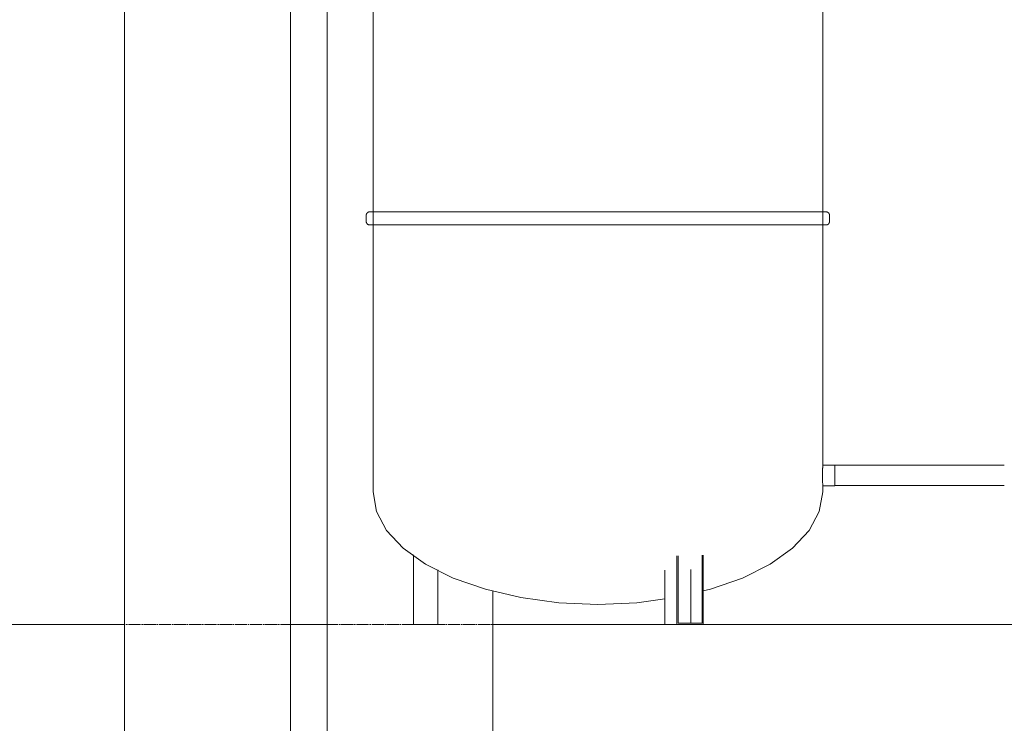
# Model space of a CAD drawing. Header units: metres. Extents: x -54598 to 1827199, y -329446 to -256744.
# Tile 184 of 256: x 140821 to 147301, y -307111 to -302481. Entities that reach past the tile are written whole.
import ezdxf

# ---------------------------------------------------------------- set-up
doc = ezdxf.new("R2010")
doc.units = ezdxf.units.M
doc.linetypes.add('ADSK_Линия сетки', pattern=[25, 20, -2.5, 0, -2.5])
for name, color, linetype, lineweight in [('A-FLOR-LEVL', 51, 'Continuous', 9), ('A-WALL', 113, 'Continuous', 20), ('M-EQPM', 7, 'Continuous', 20), ('P-PIPE', 7, 'Continuous', 20)]:
    doc.layers.add(name, color=color, linetype=linetype, lineweight=lineweight)
doc.styles.add('ISO_1.0', font='isocpeur.ttf')

# ---------------------------------------------------------------- blocks, each defined once
blk = doc.blocks.new('Reflex_N - Reflex N1000 grey-542169-Разрез 5')
at = {"layer": 'M-EQPM', "color": 5}
for p, q in [((-2179.6, 2228), (-2179.6, 218)), ((-1439.6, 261.8), (-1439.6, 2228)), ((-2190.6, 673.4), (-2190.6, 662.6)), ((-1428.6, 662.6), (-1428.6, 673.4)), ((-1419.6, 261.8), (-1439.6, 261.8)), ((-1419.6, 261.8), (-1419.6, 228.1)), ((-1439.6, 218), (-1439.6, 228.1)), ((-1439.6, 228.1), (-1419.6, 228.1)), ((-2113.2, 0), (-2113.2, 114.3)), ((-1637.9, 113.8), (-1637.9, 2)), ((-1636.2, 0), (-1636.2, 113.8)), ((-1679.5, 0), (-1679.5, 112.9)), ((-1677.8, 2), (-1677.8, 112.8)), ((-2073.2, 89.7), (-2073.2, 0)), ((-1699.5, 0), (-1699.5, 89.2)), ((-1656.9, 90.4), (-1656.9, 2)), ((-2073.2, 0), (-2113.2, 0)), ((-1679.5, 0), (-1699.5, 0)), ((-1636.2, 0), (-1679.5, 0)), ((-1637.9, 2), (-1677.8, 2))]:
    blk.add_line(p, q, dxfattribs=at)
at = {"layer": 'M-EQPM', "color": 5, "flags": 128}
for points in [[(-2190.6, 673.4), (-2190.6, 673.6), (-2190.6, 673.8), (-2190.6, 674), (-2190.6, 674.2), (-2190.5, 674.4), (-2190.5, 674.7), (-2190.4, 674.9), (-2190.4, 675.1), (-2190.3, 675.3), (-2190.2, 675.5), (-2190.1, 675.7), (-2190, 675.9), (-2189.9, 676), (-2189.8, 676.2), (-2189.7, 676.4), (-2189.6, 676.6), (-2189.4, 676.8), (-2189.3, 676.9), (-2189.2, 677.1), (-2189, 677.2), (-2188.9, 677.4), (-2188.7, 677.5), (-2188.5, 677.7), (-2188.3, 677.8), (-2188.2, 677.9), (-2188, 678), (-2187.8, 678.1), (-2187.6, 678.2), (-2187.4, 678.3), (-2187.2, 678.4), (-2187, 678.5), (-2186.8, 678.5), (-2186.6, 678.6), (-2186.4, 678.6), (-2186.2, 678.7), (-2186, 678.7), (-2185.8, 678.7), (-2185.5, 678.7), (-2185.3, 678.7), (-2185.3, 678.7)], [(-2185.3, 678.7), (-2185, 678.7), (-2184.1, 678.7), (-2182.6, 678.7), (-2180.5, 678.7), (-2179.6, 678.7)], [(-1434, 678.7), (-1434.3, 678.7), (-1435.2, 678.7), (-1436.7, 678.7), (-1438.8, 678.7), (-1441.5, 678.7), (-1444.8, 678.7), (-1448.6, 678.7), (-1453.1, 678.7), (-1458.1, 678.7), (-1463.7, 678.7), (-1469.8, 678.7), (-1476.5, 678.7), (-1483.7, 678.7), (-1491.4, 678.7), (-1499.6, 678.7), (-1508.4, 678.7), (-1517.6, 678.7), (-1527.2, 678.7), (-1537.4, 678.7), (-1547.9, 678.7), (-1558.9, 678.7), (-1570.3, 678.7), (-1582.1, 678.7), (-1594.2, 678.7), (-1606.7, 678.7), (-1619.5, 678.7), (-1632.6, 678.7), (-1646, 678.7), (-1659.6, 678.7), (-1673.5, 678.7), (-1687.6, 678.7), (-1701.9, 678.7), (-1716.4, 678.7), (-1731, 678.7), (-1745.8, 678.7), (-1760.7, 678.7), (-1775.6, 678.7), (-1790.6, 678.7), (-1805.6, 678.7), (-1820.6, 678.7), (-1835.6, 678.7), (-1850.6, 678.7), (-1865.5, 678.7), (-1880.3, 678.7), (-1895, 678.7), (-1909.5, 678.7), (-1923.9, 678.7), (-1938.2, 678.7), (-1952.2, 678.7), (-1966, 678.7), (-1979.5, 678.7), (-1992.8, 678.7), (-2005.7, 678.7), (-2018.4, 678.7), (-2030.7, 678.7), (-2042.7, 678.7), (-2054.3, 678.7), (-2065.5, 678.7), (-2076.3, 678.7), (-2086.6, 678.7), (-2096.5, 678.7), (-2106, 678.7), (-2115, 678.7), (-2123.5, 678.7), (-2131.5, 678.7), (-2139, 678.7), (-2146, 678.7), (-2152.4, 678.7), (-2158.2, 678.7), (-2163.6, 678.7), (-2168.3, 678.7), (-2172.5, 678.7), (-2176.1, 678.7), (-2179.1, 678.7), (-2181.5, 678.7), (-2183.3, 678.7), (-2184.6, 678.7), (-2185.2, 678.7), (-2185.3, 678.7)], [(-1439.3, 678.7), (-1437.8, 678.7), (-1436, 678.7), (-1434.7, 678.7), (-1434.1, 678.7), (-1434, 678.7)], [(-1434, 678.7), (-1433.8, 678.7), (-1433.6, 678.7), (-1433.4, 678.7), (-1433.2, 678.7), (-1432.9, 678.6), (-1432.7, 678.6), (-1432.5, 678.5), (-1432.3, 678.5), (-1432.1, 678.4), (-1431.9, 678.3), (-1431.7, 678.2), (-1431.5, 678.1), (-1431.3, 678), (-1431.2, 677.9), (-1431, 677.8), (-1430.8, 677.7), (-1430.6, 677.6), (-1430.5, 677.4), (-1430.3, 677.3), (-1430.2, 677.1), (-1430, 677), (-1429.9, 676.8), (-1429.7, 676.6), (-1429.6, 676.5), (-1429.5, 676.3), (-1429.4, 676.1), (-1429.3, 675.9), (-1429.2, 675.7), (-1429.1, 675.5), (-1429, 675.3), (-1428.9, 675.1), (-1428.9, 674.9), (-1428.8, 674.7), (-1428.8, 674.5), (-1428.7, 674.3), (-1428.7, 674.1), (-1428.7, 673.9), (-1428.6, 673.6), (-1428.6, 673.4), (-1428.6, 673.4)], [(-2185.3, 657.3), (-2185.5, 657.3), (-2185.7, 657.3), (-2185.9, 657.3), (-2186.1, 657.3), (-2186.3, 657.4), (-2186.5, 657.4), (-2186.8, 657.5), (-2187, 657.5), (-2187.2, 657.6), (-2187.4, 657.7), (-2187.6, 657.8), (-2187.7, 657.9), (-2187.9, 658), (-2188.1, 658.1), (-2188.3, 658.2), (-2188.5, 658.3), (-2188.6, 658.4), (-2188.8, 658.6), (-2189, 658.7), (-2189.1, 658.9), (-2189.3, 659), (-2189.4, 659.2), (-2189.5, 659.4), (-2189.7, 659.5), (-2189.8, 659.7), (-2189.9, 659.9), (-2190, 660.1), (-2190.1, 660.3), (-2190.2, 660.5), (-2190.3, 660.7), (-2190.3, 660.9), (-2190.4, 661.1), (-2190.5, 661.3), (-2190.5, 661.5), (-2190.6, 661.7), (-2190.6, 661.9), (-2190.6, 662.1), (-2190.6, 662.4), (-2190.6, 662.6), (-2190.6, 662.6)], [(-2179.6, 657.3), (-2181.5, 657.3), (-2183.3, 657.3), (-2184.6, 657.3), (-2185.2, 657.3), (-2185.3, 657.3)], [(-2185.3, 657.3), (-2185, 657.3), (-2184.1, 657.3), (-2182.6, 657.3), (-2180.5, 657.3), (-2177.8, 657.3), (-2174.5, 657.3), (-2170.6, 657.3), (-2166.2, 657.3), (-2161.2, 657.3), (-2155.6, 657.3), (-2149.5, 657.3), (-2142.8, 657.3), (-2135.6, 657.3), (-2127.9, 657.3), (-2119.7, 657.3), (-2110.9, 657.3), (-2101.7, 657.3), (-2092, 657.3), (-2081.9, 657.3), (-2071.3, 657.3), (-2060.4, 657.3), (-2049, 657.3), (-2037.2, 657.3), (-2025.1, 657.3), (-2012.6, 657.3), (-1999.8, 657.3), (-1986.7, 657.3), (-1973.3, 657.3), (-1959.6, 657.3), (-1945.8, 657.3), (-1931.6, 657.3), (-1917.3, 657.3), (-1902.9, 657.3), (-1888.2, 657.3), (-1873.5, 657.3), (-1858.6, 657.3), (-1843.7, 657.3), (-1828.7, 657.3), (-1813.7, 657.3), (-1798.7, 657.3), (-1783.7, 657.3), (-1768.7, 657.3), (-1753.8, 657.3), (-1739, 657.3), (-1724.3, 657.3), (-1709.7, 657.3), (-1695.3, 657.3), (-1681.1, 657.3), (-1667.1, 657.3), (-1653.3, 657.3), (-1639.8, 657.3), (-1626.5, 657.3), (-1613.6, 657.3), (-1600.9, 657.3), (-1588.6, 657.3), (-1576.6, 657.3), (-1565, 657.3), (-1553.8, 657.3), (-1543, 657.3), (-1532.7, 657.3), (-1522.7, 657.3), (-1513.3, 657.3), (-1504.3, 657.3), (-1495.8, 657.3), (-1487.8, 657.3), (-1480.3, 657.3), (-1473.3, 657.3), (-1466.9, 657.3), (-1461, 657.3), (-1455.7, 657.3), (-1451, 657.3), (-1446.8, 657.3), (-1443.2, 657.3), (-1440.2, 657.3), (-1437.8, 657.3), (-1436, 657.3), (-1434.7, 657.3), (-1434.1, 657.3), (-1434, 657.3)], [(-1434, 657.3), (-1434.3, 657.3), (-1435.2, 657.3), (-1436.7, 657.3), (-1438.8, 657.3), (-1439.7, 657.3)], [(-1428.6, 662.6), (-1428.6, 662.4), (-1428.7, 662.2), (-1428.7, 662), (-1428.7, 661.8), (-1428.7, 661.6), (-1428.8, 661.3), (-1428.9, 661.1), (-1428.9, 660.9), (-1429, 660.7), (-1429.1, 660.5), (-1429.2, 660.3), (-1429.2, 660.1), (-1429.4, 660), (-1429.5, 659.8), (-1429.6, 659.6), (-1429.7, 659.4), (-1429.8, 659.2), (-1430, 659.1), (-1430.1, 658.9), (-1430.3, 658.8), (-1430.4, 658.6), (-1430.6, 658.5), (-1430.8, 658.3), (-1430.9, 658.2), (-1431.1, 658.1), (-1431.3, 658), (-1431.5, 657.9), (-1431.7, 657.8), (-1431.9, 657.7), (-1432.1, 657.6), (-1432.3, 657.5), (-1432.5, 657.5), (-1432.7, 657.4), (-1432.9, 657.4), (-1433.1, 657.3), (-1433.3, 657.3), (-1433.5, 657.3), (-1433.7, 657.3), (-1434, 657.3), (-1434, 657.3)], [(-1809.6, 33), (-1873.9, 35.8), (-1936.2, 44.2), (-1994.6, 57.8), (-2047.5, 76.3), (-2093.1, 99.1), (-2130.1, 125.5), (-2157.3, 154.7), (-2174, 185.9), (-2179.6, 218)], [(-2179.6, 218), (-2174, 185.9), (-2157.3, 154.7), (-2130.1, 125.5), (-2093.1, 99.1), (-2047.5, 76.3), (-1994.6, 57.8), (-1936.2, 44.2), (-1873.9, 35.8), (-1809.6, 33)], [(-1439.6, 218), (-1445.3, 185.9), (-1462, 154.7), (-1489.2, 125.5), (-1526.2, 99.1), (-1571.8, 76.3), (-1624.6, 57.8), (-1636.2, 55.1)], [(-1636.2, 55.1), (-1624.6, 57.8), (-1571.8, 76.3), (-1526.2, 99.1), (-1489.2, 125.5), (-1462, 154.7), (-1445.3, 185.9), (-1439.6, 218)], [(-1699.5, 42), (-1745.4, 35.8), (-1809.6, 33)], [(-1809.6, 33), (-1745.4, 35.8), (-1699.5, 42)]]:
    blk.add_lwpolyline(points, dxfattribs=at)
at = {"layer": 'M-EQPM', "color": 5}
blk.add_open_spline([(-1439.6, 228.1), (-1439.6, 228.2), (-1439.6, 228.3), (-1439.7, 229.1), (-1439.7, 230.3), (-1439.8, 232), (-1439.9, 234.1), (-1439.9, 236.5), (-1440, 239.2), (-1440, 242.3), (-1440, 245.8), (-1440, 249.4), (-1440, 252.3), (-1439.9, 254.4), (-1439.9, 255.9), (-1439.8, 257.2), (-1439.8, 258.8), (-1439.7, 261.1), (-1439.6, 261.8), (-1439.6, 261.8)], degree=3, knots=[0, 0, 0, 0, 0.055556, 0.111111, 0.166667, 0.222222, 0.277778, 0.333333, 0.388889, 0.444444, 0.513889, 0.583333, 0.652778, 0.6875, 0.722222, 0.756944, 0.791667, 0.861111, 1, 1, 1, 1], dxfattribs=at)
blk = doc.blocks.new('safdds')
at = {"layer": 'A-FLOR-LEVL', "linetype": 'ADSK_Линия сетки', "lineweight": 20}
blk.add_line((301165.2, 97786.9), (316468.5, 97786.9), dxfattribs=at)
at = {"layer": 'A-WALL'}
for p, q in [((306960.7, 97786.9), (311619.4, 97786.9)), ((311892.4, 97786.9), (311952.6, 97786.9)), ((312225.6, 97786.9), (312508.3, 97786.9)), ((312571.6, 97786.9), (313749.1, 97786.9))]:
    blk.add_line(p, q, dxfattribs=at)
at = {"layer": 'P-PIPE', "color": 5}
for p, q in [((311619.4, 100250.4), (311619.4, 97361.9)), ((311892.4, 97361.9), (311892.4, 100250.4)), ((313066.8, 98048.7), (312788.1, 98048.7)), ((312788.1, 98015.2), (313066.8, 98015.2))]:
    blk.add_line(p, q, dxfattribs=at)
at = {"layer": 'P-PIPE', "color": 1}
for p, q in [((311952.6, 100250.4), (311952.6, 97361.9)), ((312225.6, 97361.9), (312225.6, 97841.7))]:
    blk.add_line(p, q, dxfattribs=at)
at = {"layer": 'M-EQPM', "color": 5}
blk.add_blockref('Reflex_N - Reflex N1000 grey-542169-Разрез 5', (314207.8, 97786.9), dxfattribs=at)

msp = doc.modelspace()

# ---------------------------------------------------------------- block references
at = {"color": 5, "lineweight": 30, "xscale": 4, "yscale": 4, "zscale": 4}
msp.add_blockref('safdds', (-1104966.5, -697608.3), dxfattribs=at)

# ---------------------------------------------------------------- texts
at = {"insert": (-31447.3, -294346.1), "char_height": 296.352, "width": 15926.819, "attachment_point": 1, "style": 'ISO_1.0'}
msp.add_mtext('\\pi6266.79412;ОБЩИЕ УКАЗАНИЯ.\\P\\pi7963.40932;\\P\\pi0; Данный   рабочий  проект выполнен согласно   задания   на  проектирование.\\PКотельная блочная  {\\C7;1100Гн} предназначена для снабжения теплом .\\P Расчетная температура наружного воздуха tнар.= -14°С.\\P Котельная блочная транспортабельная автоматизированная  {\\C7;1100Гн} производительностью 1.200 МВт смонтирована на прочной раме и поставляется в 100% заводской готовности.\\P Теплоснабжение осуществляется по открытой схеме по температурному графику 90-70°С (2-х трубная система).\\P Котельная комплектуется 2 водогрейными  автоматизированными  котлами  {\\fISOCPEUR|b0|i0|c238|p34;1} котел {\\C0;КВа-0,58\\C7;Гн}.  Котел  оборудован газовыми  горелками.\\PРасход газа на {\\fISOCPEUR|b0|i0|c238|p34;1} котел  {\\C0;КВа-0,46\\C7;Гн}.        -56.8 м3/ч.\\P Внутри блочной котельной располагаются водоподготовительная система, сетевые циркуляционные насосы,  а также электрооборудование, КИП и А (щиты управления, входные распределительные устройства, пульты управления и другое вспомогательное оборудование.\\P Дымовые трубы  поставляются  заводом-изготовителем.\\P Котельная  II  степени  огнестойкости.', dxfattribs=at)

doc.saveas('drawing.dxf')
